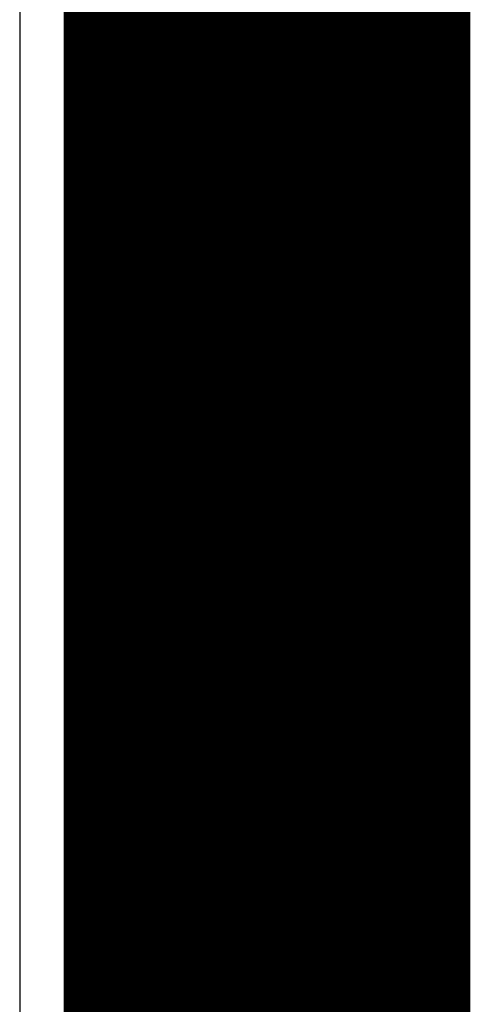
# Model space of a CAD drawing. Header units: millimetres. Extents: x -0.08 to 3.17, y -0.08 to 4.88.
# Tile 91 of 164: x 3.08 to 3.17, y 0.21 to 0.41. Entities that reach past the tile are written whole.
import ezdxf

# ---------------------------------------------------------------- set-up
doc = ezdxf.new("R2010")
doc.units = ezdxf.units.MM
doc.header["$MEASUREMENT"] = 0
for name, color, linetype in [('BottomLayer', 5, 'Continuous'), ('BottomOverlay', 54, 'Continuous'), ('Mechanical3', 76, 'Continuous'), ('Mechanical4', 56, 'Continuous'), ('MidLayer1', 16, 'Continuous'), ('MidLayer2', 76, 'Continuous'), ('TopLayer', 1, 'Continuous')]:
    doc.layers.add(name, color=color, linetype=linetype)

msp = doc.modelspace()

# ---------------------------------------------------------------- linework, layer by layer
at = {"layer": 'BottomLayer'}
msp.add_line((3.0765, 3.73962), (3.0765, 0.11811), dxfattribs=at)
at = {"layer": 'BottomOverlay'}
msp.add_line((3.09134, 3.88243), (3.09134, -0.00158), dxfattribs=at)
at = {"layer": 'Mechanical3', "const_width": 0.07874}
msp.add_lwpolyline([(3.12992, 0.11811), (3.12992, 3.74016)], dxfattribs=at)
at = {"layer": 'Mechanical4', "const_width": 0.01}
msp.add_lwpolyline([(3.09055, 0.11811), (3.09055, 3.74016)], dxfattribs=at)
at = {"layer": 'MidLayer1'}
msp.add_line((3.0765, 3.73962), (3.0765, 0.11811), dxfattribs=at)
at = {"layer": 'MidLayer2'}
msp.add_line((3.0765, 3.73962), (3.0765, 0.11811), dxfattribs=at)
at = {"layer": 'TopLayer'}
msp.add_line((3.0765, 2.27114), (3.0765, 0.11811), dxfattribs=at)

doc.saveas('drawing.dxf')
